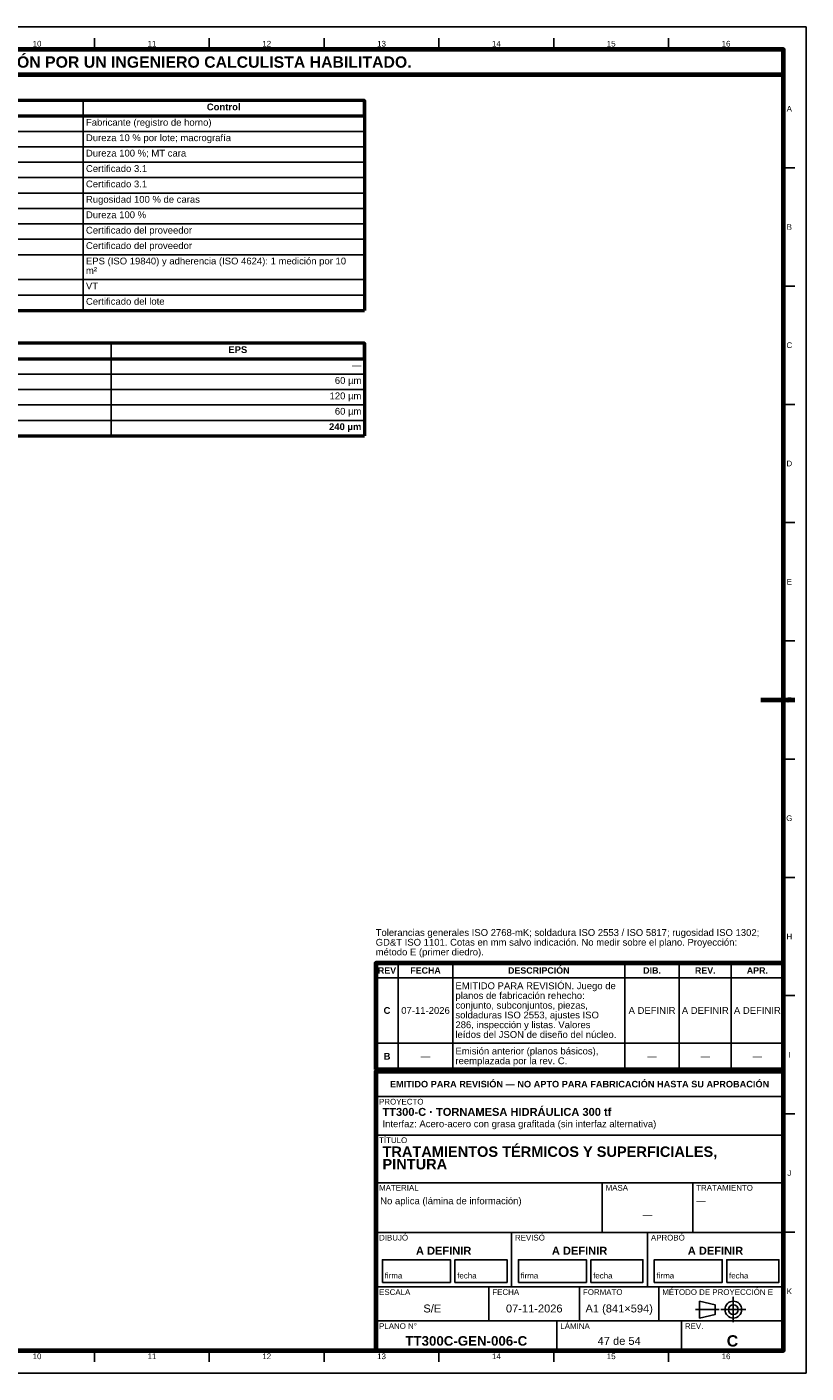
# Model space of a CAD drawing. Header units: millimetres. Extents: x 0 to 841, y 0 to 594.
# Tile 3 of 3: x 497 to 841, y 0 to 594. Entities that reach past the tile are written whole.
import ezdxf
from ezdxf.enums import TextEntityAlignment as Align

# ---------------------------------------------------------------- set-up
doc = ezdxf.new("R2010")
doc.units = ezdxf.units.MM
doc.linetypes.add('EJE', pattern=[31, 20, -4, 3, -4])
for name, color, linetype, lineweight in [('EJE', 7, 'EJE', 25), ('FINA', 7, 'CONTINUOUS', 25), ('MARCO', 7, 'CONTINUOUS', 70), ('TXT', 7, 'CONTINUOUS', 25), ('VIS', 7, 'CONTINUOUS', 50)]:
    doc.layers.add(name, color=color, linetype=linetype, lineweight=lineweight)
doc.styles.add('STD', font='LiberationSans-Regular.ttf')
doc.styles.add('STDB', font='LiberationSans-Bold.ttf')

msp = doc.modelspace()

# ---------------------------------------------------------------- linework, layer by layer
at = {"layer": 'EJE'}
for p, q in [((808.88, 22.42), (808.88, 33.58)), ((792.14, 28), (802.68, 28)), ((803.3, 28), (814.46, 28))]:
    msp.add_line(p, q, dxfattribs=at)
at = {"layer": 'FINA'}
for p, q in [((526.88, 584), (526.88, 589)), ((577.56, 584), (577.56, 589)), ((628.25, 584), (628.25, 589)), ((678.94, 584), (678.94, 589)), ((729.62, 584), (729.62, 589)), ((780.31, 584), (780.31, 589)), ((521.8, 561.5), (521.8, 468.9)), ((25, 554.7), (646, 554.7)), ((25, 547.9), (646, 547.9)), ((25, 541.1), (646, 541.1)), ((25, 534.3), (646, 534.3)), ((831, 531.82), (836, 531.82)), ((25, 527.5), (646, 527.5)), ((25, 520.7), (646, 520.7)), ((25, 513.9), (646, 513.9)), ((25, 507.1), (646, 507.1)), ((25, 500.3), (646, 500.3)), ((25, 493.5), (646, 493.5)), ((25, 482.5), (646, 482.5)), ((25, 475.7), (646, 475.7)), ((831, 479.64), (836, 479.64)), ((534.22, 454.4), (534.22, 413.6)), ((25, 447.6), (646, 447.6)), ((25, 440.8), (646, 440.8)), ((25, 434), (646, 434)), ((25, 427.2), (646, 427.2)), ((831, 427.45), (836, 427.45)), ((25, 420.4), (646, 420.4)), ((831, 375.27), (836, 375.27)), ((831, 323.09), (836, 323.09)), ((831, 270.91), (836, 270.91)), ((831, 218.73), (836, 218.73)), ((661, 134), (661, 180.9)), ((685, 134), (685, 180.9)), ((761, 134), (761, 180.9)), ((785, 134), (785, 180.9)), ((808, 134), (808, 180.9)), ((651, 174.4), (831, 174.4)), ((831, 166.55), (836, 166.55)), ((651, 145.6), (831, 145.6)), ((651, 134), (831, 134)), ((651, 133), (831, 133)), ((651, 122), (831, 122)), ((831, 114.36), (836, 114.36)), ((651, 105), (831, 105)), ((651, 84), (831, 84)), ((751, 62), (751, 84)), ((791, 62), (791, 84)), ((651, 62), (831, 62)), ((711, 38), (711, 62)), ((771, 38), (771, 62)), ((831, 62.18), (836, 62.18)), ((651, 38), (831, 38)), ((701, 23), (701, 38)), ((741, 23), (741, 38)), ((776, 23), (776, 38)), ((651, 23), (831, 23)), ((731, 10), (731, 23)), ((786, 10), (786, 23)), ((526.88, 10), (526.88, 5)), ((577.56, 10), (577.56, 5)), ((628.25, 10), (628.25, 5)), ((678.94, 10), (678.94, 5)), ((729.62, 10), (729.62, 5)), ((780.31, 10), (780.31, 5))]:
    msp.add_line(p, q, dxfattribs=at)
for points in [[(0, 0), (841, 0), (841, 594), (0, 594)], [(654, 40), (684, 40), (684, 50), (654, 50)], [(686, 40), (709, 40), (709, 50), (686, 50)], [(714, 40), (744, 40), (744, 50), (714, 50)], [(746, 40), (769, 40), (769, 50), (746, 50)], [(774, 40), (804, 40), (804, 50), (774, 50)], [(806, 40), (829, 40), (829, 50), (806, 50)], [(794, 24.28), (800.82, 25.83), (800.82, 30.17), (794, 31.72)]]:
    msp.add_lwpolyline(points, close=True, dxfattribs=at)
for radius in [3.72, 2.17]:
    msp.add_circle((808.88, 28), radius, dxfattribs=at)
at = {"layer": 'MARCO'}
msp.add_line((836, 297), (821, 297), dxfattribs=at)
for points in [[(20, 10), (831, 10), (831, 584), (20, 584)], [(20, 573), (831, 573), (831, 584), (20, 584)], [(651, 134), (831, 134), (831, 180.9), (651, 180.9)], [(651, 10), (831, 10), (831, 133), (651, 133)]]:
    msp.add_lwpolyline(points, close=True, dxfattribs=at)
at = {"layer": 'VIS'}
for p, q in [((646, 561.5), (646, 468.9)), ((25, 468.9), (646, 468.9)), ((646, 454.4), (646, 413.6)), ((25, 413.6), (646, 413.6))]:
    msp.add_line(p, q, dxfattribs=at)
for points in [[(25, 554.7), (646, 554.7), (646, 561.5), (25, 561.5)], [(25, 447.6), (646, 447.6), (646, 454.4), (25, 454.4)]]:
    msp.add_lwpolyline(points, close=True, dxfattribs=at)

# ---------------------------------------------------------------- texts
at = {"layer": 'TXT'}
for s, height, style, p in [('ESTOS PLANOS NO SON VÁLIDOS PARA FABRICACIÓN HASTA SU REVISIÓN Y APROBACIÓN POR UN INGENIERO CALCULISTA HABILITADO.', 5, 'STDB', (425.5, 578.5)), ('10', 2.5, 'STD', (501.53, 586.6)), ('11', 2.5, 'STD', (552.22, 586.6)), ('12', 2.5, 'STD', (602.91, 586.6)), ('13', 2.5, 'STD', (653.59, 586.6)), ('14', 2.5, 'STD', (704.28, 586.6)), ('15', 2.5, 'STD', (754.97, 586.6)), ('16', 2.5, 'STD', (805.66, 586.6)), ('Control', 3, 'STDB', (583.9, 558.7)), ('A', 2.5, 'STD', (833.6, 557.91)), ('B', 2.5, 'STD', (833.6, 505.73)), ('EPS', 3, 'STDB', (590.11, 451.6)), ('C', 2.5, 'STD', (833.6, 453.55)), ('D', 2.5, 'STD', (833.6, 401.36)), ('E', 2.5, 'STD', (833.6, 349.18)), ('F', 2.5, 'STD', (833.6, 297)), ('G', 2.5, 'STD', (833.6, 244.82)), ('H', 2.5, 'STD', (833.6, 192.64)), ('REV', 2.8, 'STDB', (656, 177.65)), ('FECHA', 2.8, 'STDB', (673, 177.65)), ('DESCRIPCIÓN', 2.8, 'STDB', (723, 177.65)), ('DIB.', 2.8, 'STDB', (773, 177.65)), ('REV.', 2.8, 'STDB', (796.5, 177.65)), ('APR.', 2.8, 'STDB', (819.5, 177.65)), ('C', 3, 'STDB', (656, 160)), ('07-11-2026', 3, 'STD', (673, 160)), ('A DEFINIR', 3, 'STD', (773, 160)), ('A DEFINIR', 3, 'STD', (796.5, 160)), ('A DEFINIR', 3, 'STD', (819.5, 160)), ('B', 3, 'STDB', (656, 139.8)), ('—', 3, 'STD', (673, 139.8)), ('—', 3, 'STD', (773, 139.8)), ('—', 3, 'STD', (796.5, 139.8)), ('—', 3, 'STD', (819.5, 139.8)), ('I', 2.5, 'STD', (833.6, 140.45)), ('EMITIDO PARA REVISIÓN — NO APTO PARA FABRICACIÓN HASTA SU APROBACIÓN', 2.9, 'STDB', (741, 127.5)), ('J', 2.5, 'STD', (833.6, 88.27)), ('—', 3, 'STD', (771, 70)), ('A DEFINIR', 3.5, 'STDB', (681, 54)), ('A DEFINIR', 3.5, 'STDB', (741, 54)), ('A DEFINIR', 3.5, 'STDB', (801, 54)), ('K', 2.5, 'STD', (833.6, 36.09)), ('S/E', 3.5, 'STD', (676, 28.5)), ('07-11-2026', 3.5, 'STD', (721, 28.5)), ('A1 (841×594)', 3.5, 'STD', (758.5, 28.5)), ('TT300C-GEN-006-C', 4.2, 'STDB', (691, 14.2)), ('47 de 54', 3.5, 'STD', (758.5, 14.2)), ('C', 5, 'STDB', (808.5, 14.2)), ('10', 2.5, 'STD', (501.53, 7.4)), ('11', 2.5, 'STD', (552.22, 7.4)), ('12', 2.5, 'STD', (602.91, 7.4)), ('13', 2.5, 'STD', (653.59, 7.4)), ('14', 2.5, 'STD', (704.28, 7.4)), ('15', 2.5, 'STD', (754.97, 7.4)), ('16', 2.5, 'STD', (805.66, 7.4))]:
    msp.add_text(s, height=height, dxfattribs=dict(at, style=style)).set_placement(p, align=Align.MIDDLE_CENTER)
at = {"layer": 'TXT', "style": 'STD'}
for s, p in [('Fabricante (registro de horno)', (523.1, 551.9)), ('Dureza 10 % por lote; macrografía', (523.1, 545.1)), ('Dureza 100 %; MT cara', (523.1, 538.3)), ('Certificado 3.1', (523.1, 531.5)), ('Certificado 3.1', (523.1, 524.7)), ('Rugosidad 100 % de caras', (523.1, 517.9)), ('Dureza 100 %', (523.1, 511.1)), ('Certificado del proveedor', (523.1, 504.3)), ('Certificado del proveedor', (523.1, 497.5)), ('m²', (523.1, 486.5)), ('EPS (ISO 19840) y adherencia (ISO 4624): 1 medición por 10', (523.1, 490.7)), ('VT', (523.1, 479.7)), ('Certificado del lote', (523.1, 472.9))]:
    msp.add_text(s, height=3, dxfattribs=at).set_placement(p, align=Align.MIDDLE_LEFT)
at = {"layer": 'TXT'}
for s, style, p in [('—', 'STD', (644.7, 444.8)), ('60 µm', 'STD', (644.7, 438)), ('120 µm', 'STD', (644.7, 431.2)), ('60 µm', 'STD', (644.7, 424.4)), ('240 µm', 'STDB', (644.7, 417.6))]:
    msp.add_text(s, height=3, dxfattribs=dict(at, style=style)).set_placement(p, align=Align.MIDDLE_RIGHT)
at = {"layer": 'TXT', "style": 'STD'}
for s, height, p in [('Tolerancias generales ISO 2768-mK; soldadura ISO 2553 / ISO 5817; rugosidad ISO 1302;', 3, (651, 192)), ('GD&T ISO 1101. Cotas en mm salvo indicación. No medir sobre el plano. Proyección:', 3, (651, 187.7)), ('método E (primer diedro).', 3, (651, 183.4)), ('firma', 2.5, (655, 41)), ('fecha', 2.5, (687, 41)), ('firma', 2.5, (715, 41)), ('fecha', 2.5, (747, 41)), ('firma', 2.5, (775, 41)), ('fecha', 2.5, (807, 41))]:
    msp.add_text(s, height=height, dxfattribs=at).set_placement(p, align=Align.BOTTOM_LEFT)
at = {"layer": 'TXT'}
for s, height, style, p in [('EMITIDO PARA REVISIÓN. Juego de', 3, 'STD', (686.2, 172.4)), ('planos de fabricación rehecho:', 3, 'STD', (686.2, 168.1)), ('conjunto, subconjuntos, piezas,', 3, 'STD', (686.2, 163.8)), ('soldaduras ISO 2553, ajustes ISO', 3, 'STD', (686.2, 159.5)), ('286, inspección y listas. Valores', 3, 'STD', (686.2, 155.2)), ('leídos del JSON de diseño del núcleo.', 3, 'STD', (686.2, 150.9)), ('Emisión anterior (planos básicos),', 3, 'STD', (686.2, 143.6)), ('reemplazada por la rev. C.', 3, 'STD', (686.2, 139.3)), ('PROYECTO', 2.5, 'STD', (652.5, 121)), ('TT300-C · TORNAMESA HIDRÁULICA 300 tf', 3.5, 'STDB', (654, 117)), ('Interfaz: Acero-acero con grasa grafitada (sin interfaz alternativa)', 3, 'STD', (654, 111.5)), ('TÍTULO', 2.5, 'STD', (652.5, 104)), ('TRATAMIENTOS TÉRMICOS Y SUPERFICIALES,', 4.6, 'STDB', (654, 100)), ('PINTURA', 4.6, 'STDB', (654, 94.48)), ('MATERIAL', 2.5, 'STD', (652.5, 83)), ('No aplica (lámina de información)', 3, 'STD', (653, 77.5)), ('MASA', 2.5, 'STD', (752.5, 83)), ('TRATAMIENTO', 2.5, 'STD', (792.5, 83)), ('—', 3, 'STD', (792.5, 77.5)), ('DIBUJÓ', 2.5, 'STD', (652.5, 61)), ('REVISÓ', 2.5, 'STD', (712.5, 61)), ('APROBÓ', 2.5, 'STD', (772.5, 61)), ('ESCALA', 2.5, 'STD', (652.5, 37)), ('FECHA', 2.5, 'STD', (702.5, 37)), ('FORMATO', 2.5, 'STD', (742.5, 37)), ('MÉTODO DE PROYECCIÓN E', 2.5, 'STD', (777.5, 37)), ('PLANO N°', 2.5, 'STD', (652.5, 22)), ('LÁMINA', 2.5, 'STD', (732.5, 22)), ('REV.', 2.5, 'STD', (787.5, 22))]:
    msp.add_text(s, height=height, dxfattribs=dict(at, style=style)).set_placement(p, align=Align.TOP_LEFT)

doc.saveas('drawing.dxf')
